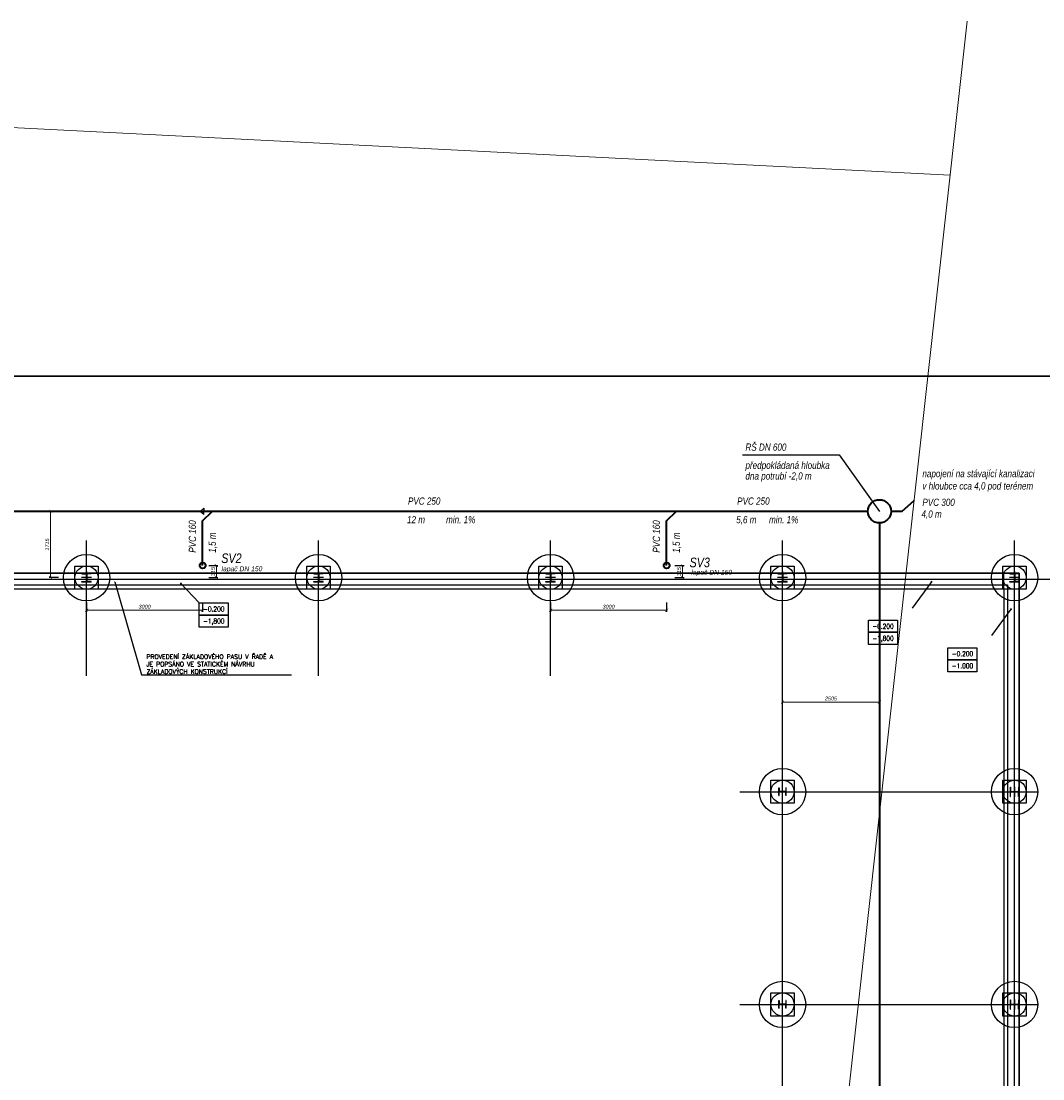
# Model space of a CAD drawing. Header units: millimetres. Extents: x 6435372 to 7248404, y 1559872 to 1886246.
# Tile 173 of 208: x 6886337 to 6912760, y 1844642 to 1871992. Entities that reach past the tile are written whole.
import ezdxf
from ezdxf.enums import TextEntityAlignment as Align

# ---------------------------------------------------------------- set-up
doc = ezdxf.new("R2010")
doc.units = ezdxf.units.MM
for name, color, linetype, lineweight in [('CKKOTY_VYS', 3, 'Continuous', 25), ('OstKanDest', 32, '626B', 13), ('UT_potrubí', 10, 'Continuous', 30), ('ZTI-DEŠŤOVÁ-KANALIZACE', 210, 'KANALIZACE', 40)]:
    doc.layers.add(name, color=color, linetype=linetype, lineweight=lineweight)
for name, color, linetype in [('matrice základy', 193, 'Continuous'), ('ZTI_KAN-POPIS', 7, 'Continuous'), ('ZTI_KAN_popis', 7, 'Continuous'), ('ZTI_POPIS', 7, 'Continuous')]:
    doc.layers.add(name, color=color, linetype=linetype)
doc.styles.add('INDRA', font='ariali.ttf')
doc.styles.get("Standard").update_dxf_attribs({"font": 'romans.shx'})
doc.linetypes.add('626B', pattern='A,5,-2,5,-5.5,[150,stn.shx,S=0.1,R=0,X=0,Y=0],-5.5,5,-2', length=30)
doc.linetypes.add('KANALIZACE', pattern='A,30,-3.5,["C",Standard,S=2.54,R=0,X=-3.81,Y=-1.27],-0.001', length=33.501)
doc.dimstyles.new('CADKON', dxfattribs={"dimscale": 100, "dimtxt": 2.2, "dimasz": 2.5, "dimexe": 1.8, "dimexo": 5, "dimgap": 0.6, "dimtad": 1, "dimrnd": 1, "dimtxsty": 'Standard', "dimblk1": 'OBLIQUE', "dimblk2": 'OBLIQUE', "dimsah": 1, "dimcen": 2.5, "dimadec": 1, "dimazin": 2, "dimtfac": 1, "dimtdec": 4, "dimtix": 1, "dimtmove": 2, "dimatfit": 3, "dimldrblk": 'OPEN30', "dimfxl": 5, "dimfxlon": 1, "dimtolj": 1, "dimarcsym": 0})
doc.dimstyles.new('CADKON$7', dxfattribs={"dimscale": 100, "dimtxt": 2.5, "dimasz": 2.5, "dimexe": 1.8, "dimexo": 5, "dimgap": 0.6, "dimtad": 1, "dimrnd": 1, "dimtxsty": 'Standard', "dimblk1": 'OBLIQUE', "dimblk2": 'OBLIQUE', "dimsah": 1, "dimcen": 2.5, "dimadec": 1, "dimazin": 2, "dimtfac": 1, "dimtdec": 4, "dimtix": 1, "dimtmove": 0, "dimatfit": 3, "dimldrblk": 'DOTSMALL', "dimfxl": 5, "dimfxlon": 1, "dimtfill": 1, "dimtolj": 1, "dimarcsym": 0})
doc.dimstyles.new('INDRA', dxfattribs={"dimscale": 40, "dimtxt": 2.5, "dimasz": 2, "dimexe": 1, "dimexo": 2, "dimgap": 1, "dimtad": 1, "dimdec": 0, "dimrnd": 5, "dimzin": 4, "dimdsep": 46, "dimtxsty": 'INDRA', "dimblk": 'ARCHTICK', "dimcen": 0, "dimclrd": 256, "dimclre": 256, "dimclrt": 256, "dimadec": 0, "dimazin": 0, "dimtfac": 1, "dimtdec": 0, "dimtix": 1, "dimtmove": 0, "dimatfit": 3, "dimfxl": 5, "dimfxlon": 1, "dimtzin": 0, "dimlwd": 0, "dimlwe": 25, "dimarcsym": 0})

# ---------------------------------------------------------------- blocks, each defined once
blk = doc.blocks.new('_Oblique')
at = {"color": 0, "lineweight": -2}
blk.add_line((-0.5, -0.5), (0.5, 0.5), dxfattribs=at)
blk = doc.blocks.new('AB2DFOUND_FOOT')
blk.add_lwpolyline([(-3, -2.5), (-3, 0), (3, 0), (3, -2.5), (-3, -2.5)])
blk = doc.blocks.new('AB2DFOUND_HEAD')
blk.add_lwpolyline([(-3, 0), (-3, 2.5), (3, 2.5), (3, 0), (-3, 0)])
blk = doc.blocks.new('CK_S_EXT_HEAHEA240')
for p, q in [((-120, 115), (120, 115)), ((-120, 115), (-120, 103)), ((-120, 103), (-24.75, 103)), ((-3.75, -82), (-3.75, 82)), ((3.75, -82), (3.75, 82)), ((120, 103), (24.75, 103)), ((120, 115), (120, 103)), ((-120, -115), (-120, -103)), ((-120, -103), (-24.75, -103)), ((-120, -115), (120, -115)), ((120, -103), (24.75, -103)), ((120, -115), (120, -103))]:
    blk.add_line(p, q)
for centre, start, end in [((-24.75, 82), 0, 90), ((24.75, 82), 90, 180), ((-24.75, -82), 270, 0), ((24.75, -82), 180, 270)]:
    blk.add_arc(centre, 21, start, end)
blk = doc.blocks.new('CK_S_EXT_HEAHEA200')
for p, q in [((-100, 95), (100, 95)), ((-100, 95), (-100, 85)), ((-100, 85), (-21.25, 85)), ((-3.25, -67), (-3.25, 67)), ((3.25, -67), (3.25, 67)), ((100, 85), (21.25, 85)), ((100, 95), (100, 85)), ((-100, -95), (-100, -85)), ((-100, -85), (-21.25, -85)), ((-100, -95), (100, -95)), ((100, -85), (21.25, -85)), ((100, -95), (100, -85))]:
    blk.add_line(p, q)
for centre, start, end in [((-21.25, 67), 0, 90), ((21.25, 67), 90, 180), ((-21.25, -67), 270, 0), ((21.25, -67), 180, 270)]:
    blk.add_arc(centre, 18, start, end)
blk = doc.blocks.new('_ArchTick')
at = {"color": 0, "linetype": 'ByBlock', "const_width": 0.15}
blk.add_lwpolyline([(-0.5, -0.5), (0.5, 0.5)], dxfattribs=at)
blk = doc.blocks.new('*D1291')
at = {"layer": 'DEFPOINTS', "color": 0, "ltscale": 400, "transparency": 16777216}
for p in [(6887100, 1859317), (6888159, 1859317), (6888159, 1857602)]:
    blk.add_point(p, dxfattribs=at)
at = {"layer": 'ZTI_KAN_popis', "lineweight": 25, "ltscale": 400, "transparency": 16777216}
for p, q in [((6887300, 1859317), (6887060, 1859317)), ((6887300, 1857602), (6887060, 1857602))]:
    blk.add_line(p, q, dxfattribs=at)
at = {"layer": 'ZTI_KAN_popis', "lineweight": 0, "ltscale": 400, "transparency": 16777216}
blk.add_line((6887100, 1857602), (6887100, 1859317), dxfattribs=at)
at = {"layer": 'ZTI_KAN_popis', "lineweight": 0, "ltscale": 400, "transparency": 16777216, "xscale": 80, "yscale": 80, "zscale": 80}
for p, rotation in [((6887100, 1859317), 90), ((6887100, 1857602), 270)]:
    blk.add_blockref('_ArchTick', p, dxfattribs=dict(at, rotation=rotation))
at = {"layer": 'ZTI_KAN_popis', "ltscale": 400, "transparency": 16777216, "insert": (6887009, 1858459), "char_height": 100, "attachment_point": 5, "rotation": 90, "style": 'INDRA'}
blk.add_mtext('1715', dxfattribs=at)
blk = doc.blocks.new('*D1294')
at = {"layer": 'DEFPOINTS', "color": 0, "ltscale": 400, "transparency": 16777216}
for p in [(6888029, 1857917), (6891031, 1857917), (6888029, 1856759)]:
    blk.add_point(p, dxfattribs=at)
at = {"layer": 'ZTI_KAN_popis', "lineweight": 25, "ltscale": 400, "transparency": 16777216}
for p, q in [((6888029, 1856959), (6888029, 1856719)), ((6891031, 1856959), (6891031, 1856719))]:
    blk.add_line(p, q, dxfattribs=at)
at = {"layer": 'ZTI_KAN_popis', "lineweight": 0, "ltscale": 400, "transparency": 16777216}
blk.add_line((6891031, 1856759), (6888029, 1856759), dxfattribs=at)
at = {"layer": 'ZTI_KAN_popis', "lineweight": 0, "ltscale": 400, "transparency": 16777216, "xscale": 80, "yscale": 80, "zscale": 80, "rotation": 180}
blk.add_blockref('_ArchTick', (6888029, 1856759), dxfattribs=at)
at = {"layer": 'ZTI_KAN_popis', "lineweight": 0, "ltscale": 400, "transparency": 16777216, "xscale": 80, "yscale": 80, "zscale": 80}
blk.add_blockref('_ArchTick', (6891031, 1856759), dxfattribs=at)
at = {"layer": 'ZTI_KAN_popis', "ltscale": 400, "transparency": 16777216, "insert": (6889530, 1856850), "char_height": 100, "attachment_point": 5, "style": 'INDRA'}
blk.add_mtext('3000', dxfattribs=at)
blk = doc.blocks.new('*D1295')
at = {"layer": 'DEFPOINTS', "color": 0, "ltscale": 400, "transparency": 16777216}
for p in [(6891031, 1857917), (6888159, 1857602), (6891387, 1857602)]:
    blk.add_point(p, dxfattribs=at)
at = {"layer": 'ZTI_KAN_popis', "lineweight": 25, "ltscale": 400, "transparency": 16777216}
for p, q in [((6891187, 1857917), (6891427, 1857917)), ((6891187, 1857602), (6891427, 1857602))]:
    blk.add_line(p, q, dxfattribs=at)
at = {"layer": 'ZTI_KAN_popis', "lineweight": 0, "ltscale": 400, "transparency": 16777216}
blk.add_line((6891387, 1857917), (6891387, 1857602), dxfattribs=at)
at = {"layer": 'ZTI_KAN_popis', "lineweight": 0, "ltscale": 400, "transparency": 16777216, "xscale": 80, "yscale": 80, "zscale": 80}
for p, rotation in [((6891387, 1857917), 90), ((6891387, 1857602), 270)]:
    blk.add_blockref('_ArchTick', p, dxfattribs=dict(at, rotation=rotation))
at = {"layer": 'ZTI_KAN_popis', "ltscale": 400, "transparency": 16777216, "insert": (6891296, 1857759), "char_height": 100, "attachment_point": 5, "rotation": 90, "style": 'INDRA'}
blk.add_mtext('315', dxfattribs=at)
blk = doc.blocks.new('*D1296')
at = {"layer": 'DEFPOINTS', "color": 0, "ltscale": 400, "transparency": 16777216}
for p in [(6900029, 1858026), (6903031, 1857917), (6900029, 1856759)]:
    blk.add_point(p, dxfattribs=at)
at = {"layer": 'ZTI_KAN_popis', "lineweight": 25, "ltscale": 400, "transparency": 16777216}
for p, q in [((6900029, 1856959), (6900029, 1856719)), ((6903031, 1856959), (6903031, 1856719))]:
    blk.add_line(p, q, dxfattribs=at)
at = {"layer": 'ZTI_KAN_popis', "lineweight": 0, "ltscale": 400, "transparency": 16777216}
blk.add_line((6903031, 1856759), (6900029, 1856759), dxfattribs=at)
at = {"layer": 'ZTI_KAN_popis', "lineweight": 0, "ltscale": 400, "transparency": 16777216, "xscale": 80, "yscale": 80, "zscale": 80, "rotation": 180}
blk.add_blockref('_ArchTick', (6900029, 1856759), dxfattribs=at)
at = {"layer": 'ZTI_KAN_popis', "lineweight": 0, "ltscale": 400, "transparency": 16777216, "xscale": 80, "yscale": 80, "zscale": 80}
blk.add_blockref('_ArchTick', (6903031, 1856759), dxfattribs=at)
at = {"layer": 'ZTI_KAN_popis', "ltscale": 400, "transparency": 16777216, "insert": (6901530, 1856850), "char_height": 100, "attachment_point": 5, "style": 'INDRA'}
blk.add_mtext('3000', dxfattribs=at)
blk = doc.blocks.new('*D1297')
at = {"layer": 'DEFPOINTS', "color": 0, "ltscale": 400, "transparency": 16777216}
for p in [(6903031, 1857917), (6900159, 1857602), (6903440, 1857602)]:
    blk.add_point(p, dxfattribs=at)
at = {"layer": 'ZTI_KAN_popis', "lineweight": 25, "ltscale": 400, "transparency": 16777216}
for p, q in [((6903240, 1857917), (6903480, 1857917)), ((6903240, 1857602), (6903480, 1857602))]:
    blk.add_line(p, q, dxfattribs=at)
at = {"layer": 'ZTI_KAN_popis', "lineweight": 0, "ltscale": 400, "transparency": 16777216}
blk.add_line((6903440, 1857917), (6903440, 1857602), dxfattribs=at)
at = {"layer": 'ZTI_KAN_popis', "lineweight": 0, "ltscale": 400, "transparency": 16777216, "xscale": 80, "yscale": 80, "zscale": 80}
for p, rotation in [((6903440, 1857917), 90), ((6903440, 1857602), 270)]:
    blk.add_blockref('_ArchTick', p, dxfattribs=dict(at, rotation=rotation))
at = {"layer": 'ZTI_KAN_popis', "ltscale": 400, "transparency": 16777216, "insert": (6903349, 1857759), "char_height": 100, "attachment_point": 5, "rotation": 90, "style": 'INDRA'}
blk.add_mtext('315', dxfattribs=at)
blk = doc.blocks.new('*D1298')
at = {"layer": 'DEFPOINTS', "color": 0, "ltscale": 400, "transparency": 16777216}
for p in [(6908534, 1854386), (6906029, 1854038), (6908534, 1854038)]:
    blk.add_point(p, dxfattribs=at)
at = {"layer": 'ZTI_KAN_popis', "lineweight": 25, "ltscale": 400, "transparency": 16777216}
for p, q in [((6906029, 1854186), (6906029, 1854426)), ((6908534, 1854186), (6908534, 1854426))]:
    blk.add_line(p, q, dxfattribs=at)
at = {"layer": 'ZTI_KAN_popis', "lineweight": 0, "ltscale": 400, "transparency": 16777216}
blk.add_line((6906029, 1854386), (6908534, 1854386), dxfattribs=at)
at = {"layer": 'ZTI_KAN_popis', "lineweight": 0, "ltscale": 400, "transparency": 16777216, "xscale": 80, "yscale": 80, "zscale": 80, "rotation": 180}
blk.add_blockref('_ArchTick', (6906029, 1854386), dxfattribs=at)
at = {"layer": 'ZTI_KAN_popis', "lineweight": 0, "ltscale": 400, "transparency": 16777216, "xscale": 80, "yscale": 80, "zscale": 80}
blk.add_blockref('_ArchTick', (6908534, 1854386), dxfattribs=at)
at = {"layer": 'ZTI_KAN_popis', "ltscale": 400, "transparency": 16777216, "insert": (6907281, 1854477), "char_height": 100, "attachment_point": 5, "style": 'INDRA'}
blk.add_mtext('2505', dxfattribs=at)

msp = doc.modelspace()

# ---------------------------------------------------------------- linework, layer by layer
at = {"layer": 'matrice základy'}
for p, q in [((6888028.8, 1855066.8), (6888028.8, 1858566.8)), ((6894028.8, 1855066.8), (6894028.8, 1858566.8)), ((6900028.8, 1855066.8), (6900028.8, 1858566.8)), ((6906028.8, 1822630.9), (6906028.8, 1858566.8)), ((6912028.8, 1822630.9), (6912028.8, 1858566.8)), ((6912148.8, 1857716.8), (6869908.8, 1857716.8)), ((6869908.8, 1857716.8), (6912148.8, 1857716.8)), ((6888028.8, 1857761.8), (6888028.8, 1857476.8)), ((6894028.8, 1857761.8), (6894028.8, 1857476.8)), ((6900028.8, 1857761.8), (6900028.8, 1857476.8)), ((6906028.8, 1857761.8), (6906028.8, 1857476.8)), ((6911748.8, 1857316.8), (6911748.8, 1857716.8)), ((6912028.8, 1857761.8), (6912028.8, 1857476.8)), ((6912148.8, 1838016.8), (6912148.8, 1857716.8)), ((6912148.8, 1857716.8), (6912148.8, 1835416.8)), ((6866299.4, 1857566.8), (6913028.8, 1857566.8)), ((6870208.8, 1857416.8), (6911848.8, 1857416.8)), ((6888158.8, 1857601.8), (6887898.8, 1857601.8)), ((6894158.8, 1857601.8), (6893898.8, 1857601.8)), ((6900158.8, 1857601.8), (6899898.8, 1857601.8)), ((6906158.8, 1857601.8), (6905898.8, 1857601.8)), ((6911848.8, 1857416.8), (6911848.8, 1837416.8)), ((6912158.8, 1857601.8), (6911898.8, 1857601.8)), ((6870308.8, 1857316.8), (6911748.8, 1857316.8)), ((6911748.8, 1857316.8), (6911748.8, 1835816.8)), ((6906028.8, 1851956.8), (6906028.8, 1852176.8)), ((6912028.8, 1852196.8), (6912028.8, 1851936.8)), ((6904926.5, 1852066.8), (6912651.8, 1852066.8)), ((6906133.8, 1852066.8), (6905923.8, 1852066.8)), ((6911903.8, 1852066.8), (6912153.8, 1852066.8)), ((6906028.8, 1846456.8), (6906028.8, 1846676.8)), ((6912028.8, 1846696.8), (6912028.8, 1846436.8)), ((6904926.5, 1846566.8), (6912651.8, 1846566.8)), ((6906133.8, 1846566.8), (6905923.8, 1846566.8)), ((6911903.8, 1846566.8), (6912153.8, 1846566.8))]:
    msp.add_line(p, q, dxfattribs=at)
for points in [[(6887728.8, 1857901.8), (6888328.8, 1857901.8), (6888328.8, 1857301.8), (6887728.8, 1857301.8)], [(6893728.8, 1857901.8), (6894328.8, 1857901.8), (6894328.8, 1857301.8), (6893728.8, 1857301.8)], [(6899728.8, 1857901.8), (6900328.8, 1857901.8), (6900328.8, 1857301.8), (6899728.8, 1857301.8)], [(6905728.8, 1857901.8), (6906328.8, 1857901.8), (6906328.8, 1857301.8), (6905728.8, 1857301.8)], [(6911728.8, 1857901.8), (6912328.8, 1857901.8), (6912328.8, 1857301.8), (6911728.8, 1857301.8)], [(6905728.8, 1852366.8), (6906328.8, 1852366.8), (6906328.8, 1851766.8), (6905728.8, 1851766.8)], [(6911728.8, 1852366.8), (6912328.8, 1852366.8), (6912328.8, 1851766.8), (6911728.8, 1851766.8)], [(6905728.8, 1846866.8), (6906328.8, 1846866.8), (6906328.8, 1846266.8), (6905728.8, 1846266.8)], [(6911728.8, 1846866.8), (6912328.8, 1846866.8), (6912328.8, 1846266.8), (6911728.8, 1846266.8)]]:
    msp.add_lwpolyline(points, close=True, dxfattribs=at)
for centre, radius in [((6888028.8, 1857601.8), 600), ((6894028.8, 1857601.8), 600), ((6900028.8, 1857601.8), 600), ((6906028.8, 1857601.8), 600), ((6912028.8, 1857601.8), 600), ((6888028.8, 1857601.8), 300), ((6894028.8, 1857601.8), 300), ((6900028.8, 1857601.8), 300), ((6906028.8, 1857601.8), 300), ((6912028.8, 1857601.8), 300), ((6906028.8, 1852066.8), 600), ((6912028.8, 1852066.8), 600), ((6906028.8, 1852066.8), 300), ((6912028.8, 1852066.8), 300), ((6906028.8, 1846566.8), 600), ((6912028.8, 1846566.8), 600), ((6906028.8, 1846566.8), 300), ((6912028.8, 1846566.8), 300)]:
    msp.add_circle(centre, radius, dxfattribs=at)
at = {"layer": 'OstKanDest', "ltscale": 25}
msp.add_line((6904583.5, 1815750.7), (6910801.6, 1871992), dxfattribs=at)
at = {"layer": 'OstKanDest', "ltscale": 500}
msp.add_line((6864609.5, 1870334.9), (6910361.4, 1868010.3), dxfattribs=at)
at = {"layer": 'UT_potrubí', "ltscale": 400}
msp.add_lwpolyline([(6863134.3, 1862814.9), (6926134.3, 1862814.9), (6926134.3, 1818264.9), (6863134.3, 1818264.9)], close=True, dxfattribs=at)
at = {"layer": 'ZTI-DEŠŤOVÁ-KANALIZACE', "ltscale": 400}
msp.add_line((6909111.2, 1859316.8), (6909431, 1859594.9), dxfattribs=at)
at = {"layer": 'ZTI-DEŠŤOVÁ-KANALIZACE', "ltscale": 50}
for p, q in [((6908233.5, 1859316.8), (6879331.2, 1859316.8)), ((6891031.2, 1859067.4), (6891280.5, 1859316.8)), ((6903031.2, 1859067.4), (6903280.5, 1859316.8)), ((6909111.2, 1859316.8), (6908833.5, 1859316.8)), ((6891031.2, 1857916.8), (6891031.2, 1859067.4)), ((6903031.2, 1857916.8), (6903031.2, 1859067.4)), ((6908533.5, 1859016.8), (6908533.5, 1824657.2))]:
    msp.add_line(p, q, dxfattribs=at)
at = {"layer": 'ZTI-DEŠŤOVÁ-KANALIZACE', "ltscale": 400}
for centre, radius in [((6908533.5, 1859316.8), 300), ((6891031.2, 1857916.8), 75), ((6903031.2, 1857916.8), 75)]:
    msp.add_circle(centre, radius, dxfattribs=at)
at = {"layer": 'ZTI_KAN-POPIS', "ltscale": 400}
for p, q in [((6904994, 1860774.8), (6907491.5, 1860774.8)), ((6891057.9, 1859397.8), (6890968, 1859316.8)), ((6891057.9, 1859235.8), (6890968, 1859316.8)), ((6891057.9, 1859397.8), (6891057.9, 1859316.8)), ((6891057.9, 1859235.8), (6891057.9, 1859316.8))]:
    msp.add_line(p, q, dxfattribs=at)
at = {"layer": 'ZTI_KAN_popis', "ltscale": 400}
msp.add_line((6907491.5, 1860774.8), (6908533.5, 1859316.8), dxfattribs=at)

# ---------------------------------------------------------------- block references
at = {"layer": 'matrice základy'}
for name, p, rotation in [('CK_S_EXT_HEAHEA240', (6888028.8, 1857601.8), 180), ('CK_S_EXT_HEAHEA240', (6894028.8, 1857601.8), 180), ('CK_S_EXT_HEAHEA240', (6900028.8, 1857601.8), 180), ('CK_S_EXT_HEAHEA240', (6906028.8, 1857601.8), 180), ('CK_S_EXT_HEAHEA240', (6912028.8, 1857601.8), 180), ('CK_S_EXT_HEAHEA200', (6906028.8, 1852066.8), 90), ('CK_S_EXT_HEAHEA240', (6912028.8, 1852066.8), 270), ('CK_S_EXT_HEAHEA200', (6906028.8, 1846566.8), 90), ('CK_S_EXT_HEAHEA240', (6912028.8, 1846566.8), 270)]:
    msp.add_blockref(name, p, dxfattribs=dict(at, rotation=rotation))
ref = msp.add_blockref('AB2DFOUND_HEAD', (6891318.6, 1856635.3), dxfattribs=dict(at, xscale=125, yscale=125, zscale=125))
ref.add_attrib('HEIGHT', '-0.200', dxfattribs={"layer": 'CKKOTY_VYS', "height": 125, "width": 0.8}).set_placement((6891318.6, 1856791.5), align=Align.MIDDLE_CENTER)
ref = msp.add_blockref('AB2DFOUND_FOOT', (6891318.6, 1856635.3), dxfattribs=dict(at, xscale=125, yscale=125, zscale=125))
ref.add_attrib('HEIGHT', '-1,800', dxfattribs={"layer": 'CKKOTY_VYS', "height": 125, "width": 0.8}).set_placement((6891318.6, 1856479), align=Align.MIDDLE_CENTER)
ref = msp.add_blockref('AB2DFOUND_HEAD', (6908626.5, 1856188.6), dxfattribs=dict(at, xscale=125, yscale=125, zscale=125))
ref.add_attrib('HEIGHT', '-0.200', dxfattribs={"layer": 'CKKOTY_VYS', "height": 125, "width": 0.8}).set_placement((6908626.5, 1856344.8), align=Align.MIDDLE_CENTER)
ref = msp.add_blockref('AB2DFOUND_FOOT', (6908626.5, 1856188.6), dxfattribs=dict(at, xscale=125, yscale=125, zscale=125))
ref.add_attrib('HEIGHT', '-1,800', dxfattribs={"layer": 'CKKOTY_VYS', "height": 125, "width": 0.8}).set_placement((6908626.5, 1856032.3), align=Align.MIDDLE_CENTER)
ref = msp.add_blockref('AB2DFOUND_HEAD', (6910681.9, 1855477.7), dxfattribs=dict(at, xscale=125, yscale=125, zscale=125))
ref.add_attrib('HEIGHT', '-0.200', dxfattribs={"layer": 'CKKOTY_VYS', "height": 125, "width": 0.8}).set_placement((6910681.9, 1855633.9), align=Align.MIDDLE_CENTER)
ref = msp.add_blockref('AB2DFOUND_FOOT', (6910681.9, 1855477.7), dxfattribs=dict(at, xscale=125, yscale=125, zscale=125))
ref.add_attrib('HEIGHT', '-1.000', dxfattribs={"layer": 'CKKOTY_VYS', "height": 125, "width": 0.8}).set_placement((6910681.9, 1855321.4), align=Align.MIDDLE_CENTER)

# ---------------------------------------------------------------- texts
at = {"layer": 'matrice základy', "insert": (6889576.9, 1855116), "char_height": 115, "attachment_point": 7}
msp.add_mtext('PROVEDENÍ ZÁKLADOVÉHO PASU V ŘADĚ A\\PJE POPSÁNO VE STATICKÉM NÁVRHU\\PZÁKLADOVÝCH KONSTRUKCÍ', dxfattribs=at)
at = {"layer": 'ZTI-DEŠŤOVÁ-KANALIZACE', "ltscale": 400, "style": 'INDRA', "width": 0.8}
for s, p in [('SV2', (6891512.2, 1857979.5)), ('SV3', (6903621.8, 1857870.5))]:
    msp.add_text(s, height=250, dxfattribs=at).set_placement(p)
at = {"layer": 'ZTI_KAN-POPIS', "ltscale": 400, "style": 'INDRA', "width": 0.8}
for s, p in [('RŠ DN 600', (6905068.8, 1860883.5)), ('předpokládaná hloubka', (6905068.8, 1860414.5)), ('dna potrubí -2,0 m', (6905068.8, 1860138.2)), ('napojení na stávající kanalizaci', (6909645.1, 1860200.1)), ('v hloubce cca 4,0 pod terénem', (6909645.1, 1859880.5)), ('PVC 250', (6896341.1, 1859488.1)), ('PVC 250', (6904855.2, 1859488.1)), ('PVC 300', (6909645.1, 1859456.9)), ('4,0 m', (6909619.9, 1859151.6)), ('12 m', (6896315.9, 1859008.1)), ('min. 1%%%', (6897326.3, 1859008.1)), ('5,6 m', (6904829.9, 1859008.1)), ('min. 1%%%', (6905678.7, 1859008.1))]:
    msp.add_text(s, height=187.5, dxfattribs=at).set_placement(p)
for s, p in [('PVC 160', (6890859.6, 1858246.7)), ('PVC 160', (6902859.6, 1858246.7)), ('1,5 m', (6891372.3, 1858246.7)), ('1,5 m', (6903372.3, 1858246.7))]:
    msp.add_text(s, height=187.5, rotation=90, dxfattribs=at).set_placement(p)
at = {"layer": 'ZTI_POPIS', "linetype": 'Continuous', "style": 'INDRA', "width": 0.8}
for p in [(6891517.9, 1857767), (6903667.5, 1857678.6)]:
    msp.add_text('lapač DN 150', height=125, dxfattribs=at).set_placement(p)

# ---------------------------------------------------------------- dimensions: what is measured, and where the dimension line sits
at = {"layer": 'ZTI_KAN_popis', "ltscale": 400}
for base, p1, p2, picture, middle in [((6887099.6, 1859316.8), (6888158.8, 1857601.8), (6888158.8, 1859316.8), '*D1291', (6887008.5, 1858459.3)), ((6891387.1, 1857601.8), (6891031.2, 1857916.8), (6888158.8, 1857601.8), '*D1295', (6891296, 1857759.3)), ((6903439.7, 1857601.8), (6903031.2, 1857916.8), (6900158.8, 1857601.8), '*D1297', (6903348.6, 1857759.3))]:
    dim = msp.add_linear_dim(base=base, p1=p1, p2=p2, angle=90, dimstyle='INDRA', dxfattribs=at)
    dim.commit()
    dim.dimension.update_dxf_attribs({"geometry": picture, "text_midpoint": middle})
for base, p1, p2, picture, middle in [((6888028.8, 1856759.3), (6891031.2, 1857916.8), (6888028.8, 1857916.8), '*D1294', (6889530, 1856850.4)), ((6900028.8, 1856759.3), (6903031.2, 1857916.8), (6900028.8, 1858025.9), '*D1296', (6901530, 1856850.4)), ((6908533.5, 1854385.5), (6906028.8, 1854038.1), (6908533.5, 1854038.1), '*D1298', (6907281.2, 1854476.6))]:
    dim = msp.add_linear_dim(base=base, p1=p1, p2=p2, dimstyle='INDRA', dxfattribs=at)
    dim.commit()
    dim.dimension.update_dxf_attribs({"geometry": picture, "text_midpoint": middle})

# ---------------------------------------------------------------- leaders
at = {"layer": 'matrice základy', "annotation_type": 0, "has_hookline": 1, "hookline_direction": 0, "text_width": 3751.2}
msp.add_leader([(6888755.4, 1857496.9), (6889446.9, 1855086), (6889546.9, 1855086)], dimstyle='CADKON$7', override={"dimscale": 50, "dimtxt": 2.3, "dimasz": 2, "dimfxl": 1, "dimfxlon": 0}, dxfattribs=at)
at = {"layer": 'matrice základy'}
for points in [[(6890468.7, 1857448.4), (6890943.6, 1856947.8)], [(6909880.9, 1857495.8), (6909376.5, 1856813.6)], [(6911936.4, 1856784.9), (6911431.9, 1856102.7)]]:
    msp.add_leader(points, dimstyle='CADKON', override={"dimscale": 50, "dimasz": 1, "dimldrblk": 'Dot'}, dxfattribs=at)

doc.saveas('drawing.dxf')
